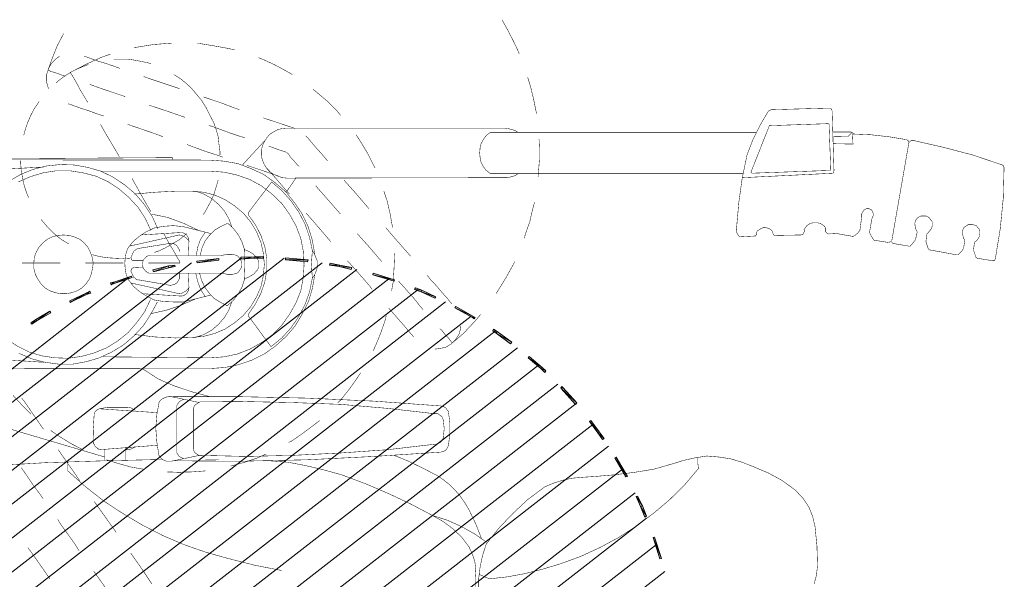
# Model space of a CAD drawing. Header units: centimetres. Extents: x 695802 to 711011, y 25963 to 44188.
# Tile 94 of 157: x 708863 to 708980, y 36033 to 36100. Entities that reach past the tile are written whole.
import ezdxf

# ---------------------------------------------------------------- set-up
doc = ezdxf.new("R2010")
doc.units = ezdxf.units.CM
doc.layers.add('H', color=7, linetype='Continuous')
doc.layers.add('Przekrojowa', color=253, linetype='Continuous', lineweight=25)

# ---------------------------------------------------------------- blocks, each defined once
blk = doc.blocks.new('zw$EDF5')
at = {"layer": 'H', "linetype": 'Continuous', "lineweight": 0}
for points in [[(27.73, 207.87), (25.18, 208.69), (25.23, 208.86), (27.78, 208.04)], [(31.41, 206.38), (30.14, 206.91), (30.26, 207.08), (31.49, 206.6), (32.62, 206.04), (32.57, 205.85)], [(37.19, 203.33), (34.95, 204.65), (35, 204.82), (37.31, 203.49)], [(40.19, 201.3), (39.38, 201.88), (39.5, 202.05), (40.31, 201.47), (41.64, 200.49), (41.52, 200.32)], [(45.44, 196.97), (43.54, 198.63), (43.71, 198.83), (45.56, 197.14), (45.68, 197.02), (45.51, 196.9)], [(47.82, 194.54), (47.36, 195), (47.53, 195.12), (47.94, 194.71), (49.26, 193.15), (49.07, 193.05)], [(52.03, 189.23), (50.75, 190.96), (50.92, 191.08), (52.2, 189.35), (52.48, 188.94), (52.32, 188.82)], [(53.88, 186.39), (53.71, 186.63), (53.88, 186.75), (54.05, 186.46), (55.2, 184.44), (55.03, 184.32)], [(56.94, 180.33), (56.19, 181.96), (56.36, 182.06), (57.1, 180.4), (57.39, 179.66), (57.22, 179.54)], [(58.96, 174.56), (58.21, 177.11), (58.38, 177.18), (59.12, 174.63)], [(59.94, 170.59), (59.58, 172.03), (59.82, 172.08), (60.35, 169.48), (60.11, 169.43)], [(60.73, 164.24), (60.52, 166.83), (60.73, 166.88), (60.98, 164.24)], [(60.81, 158.92), (60.93, 160.49), (60.86, 161.57), (61.1, 161.57), (61.1, 160.49), (61.02, 158.92)], [(60.57, 153.68), (60.4, 153.73), (60.69, 156.32), (60.86, 156.32)], [(59.77, 150.38), (59.94, 151.13), (60.11, 151.08), (59.99, 150.31), (59.53, 148.48), (59.29, 148.53)], [(57.92, 143.86), (58.6, 145.98), (58.79, 145.93), (58.09, 143.79), (57.97, 143.45), (57.73, 143.5)], [(56.65, 140.69), (56.77, 141.07), (56.98, 140.98), (56.81, 140.62), (55.83, 138.6), (55.66, 138.67)], [(53.47, 134.68), (54.46, 136.36), (54.63, 136.24), (53.64, 134.56), (53.23, 133.98), (53.06, 134.1)]]:
    blk.add_hatch(color=256, dxfattribs=at).paths.add_polyline_path(points)
at = {"layer": 'H', "color": 1, "lineweight": 0, "true_color": 0xff0000}
for p, q in [((23.67, 209.27), (-32.79, 136.77)), ((26.89, 208.28), (-31.05, 133.81)), ((30.02, 207.08), (-29.15, 131.12)), ((33.03, 205.75), (-34.97, 118.51)), ((35.84, 204.24), (-35.67, 112.4)), ((38.56, 202.58), (-35.26, 107.78)), ((41.16, 200.73), (-34.18, 103.98)), ((43.63, 198.75), (-32.74, 100.69)), ((45.94, 196.57), (-30.93, 97.85)), ((48.2, 194.26), (-28.86, 95.32)), ((50.27, 191.78), (-26.55, 93.18)), ((52.24, 189.13), (-23.96, 91.28)), ((54.02, 186.29), (-21.12, 89.77)), ((55.71, 183.24), (-18.02, 88.61)), ((57.2, 179.99), (-14.6, 87.82)), ((58.47, 176.48), (-10.8, 87.53)), ((59.58, 172.68), (-6.52, 87.87)), ((60.37, 168.57), (15.59, 111.08)), ((60.9, 164.07), (20.09, 111.7)), ((60.95, 158.99), (25.06, 112.93)), ((60.37, 153.05), (30.64, 114.88)), ((58.6, 145.6), (37.4, 118.46))]:
    blk.add_line(p, q, dxfattribs=at)
at = {"layer": 'H', "lineweight": 0, "const_width": 0.0573}
for points in [[(71.7, 249.55), (68.07, 249.46), (64.42, 249.1), (60.86, 248.52)], [(71.99, 249.34), (71.92, 249.46), (71.82, 249.51), (71.7, 249.55)], [(73.15, 245.92), (71.99, 249.34)], [(60.86, 248.52), (60.73, 248.47), (60.61, 248.4), (60.61, 248.3), (60.61, 248.18)], [(60.61, 248.18), (60.9, 246.38), (61.02, 246.21), (61.89, 245.92), (62.8, 246.04)], [(62.8, 246.04), (62.97, 246.28), (63.21, 246.45)], [(63.21, 246.45), (63.5, 246.62), (63.79, 246.67), (63.96, 246.67), (64.13, 246.67), (64.32, 246.62), (64.49, 246.5)], [(64.61, 246.38), (64.78, 246.28), (64.82, 246.09), (64.9, 245.92), (64.94, 245.76), (64.94, 245.59), (64.94, 245.35), (64.82, 245.18), (64.7, 245.01), (64.61, 244.84), (64.42, 244.72), (64.25, 244.65)], [(64.49, 246.5), (64.61, 246.38)], [(74.06, 242.46), (73.15, 245.92)], [(61.82, 244.6), (61.31, 244.07)], [(62.06, 244.72), (61.82, 244.6)], [(62.23, 244.77), (62.06, 244.72)], [(63.05, 244.89), (62.23, 244.77)], [(63.33, 244.72), (63.05, 244.89)], [(64.25, 244.65), (64.03, 244.6), (63.67, 244.65), (63.33, 244.72)], [(61.31, 244.07), (61.31, 243.9), (61.72, 241.71)], [(74.88, 238.78), (74.88, 238.88), (74.06, 242.46)], [(61.72, 241.71), (61.89, 240.73), (62.01, 240.56), (62.88, 240.27), (63.79, 240.39)], [(63.79, 240.39), (64.03, 240.61), (64.25, 240.8), (64.49, 240.97)], [(64.49, 240.97), (64.78, 241.02), (64.94, 241.02), (65.19, 241.02), (65.35, 240.97)], [(65.35, 240.97), (65.47, 240.85)], [(65.47, 240.85), (65.64, 240.73)], [(65.93, 239.93), (65.93, 239.69), (65.86, 239.53), (65.76, 239.36), (65.57, 239.16), (65.4, 239.07), (65.23, 239), (65.06, 238.95)], [(65.64, 240.73), (65.76, 240.61)], [(65.76, 240.61), (65.86, 240.44), (65.93, 240.27), (65.93, 240.1)], [(65.93, 240.1), (65.93, 239.93)], [(63.05, 239), (62.35, 238.42), (62.35, 238.2)], [(63.26, 239.07), (63.05, 239)], [(64.03, 239.24), (63.26, 239.07)], [(64.37, 239.07), (64.03, 239.24)], [(64.66, 239), (64.37, 239.07)], [(65.06, 238.95), (64.66, 239)], [(74.88, 238.59), (74.88, 238.78)], [(74.88, 238.49), (74.88, 238.59)], [(62.35, 238.2), (62.64, 236.47), (62.68, 236.35), (62.8, 236.23)], [(62.8, 236.23), (62.93, 236.23), (63.05, 236.23), (74.64, 238.25)], [(74.71, 238.25), (74.59, 238.25)], [(74.64, 238.25), (74.76, 238.37), (74.88, 238.49)], [(74.88, 238.2), (74.71, 238.25)], [(75, 237.96), (74.93, 238.08), (74.88, 238.2)], [(75.67, 231.66), (75.58, 233.75), (75.34, 235.89), (75, 237.96)], [(62.76, 235.94), (62.88, 235.99), (62.93, 236.11)], [(63.5, 233.8), (63.05, 234.09), (62.76, 235.94)], [(65.86, 233.97), (65.76, 233.92), (65.64, 233.87), (65.28, 233.8)], [(66.34, 233.97), (66.15, 234.04), (66.05, 234.04), (65.86, 233.97)], [(66.8, 233.51), (66.73, 233.63), (66.68, 233.75), (66.56, 233.87), (66.44, 233.92), (66.34, 233.97)], [(64.32, 233.63), (63.96, 233.58), (63.5, 233.8)], [(65.28, 233.8), (64.32, 233.63)], [(66.22, 232.65), (66.34, 232.72), (66.44, 232.77), (66.56, 232.89), (66.68, 232.93)], [(66.68, 232.93), (66.73, 233.1)], [(66.73, 233.1), (66.8, 233.22), (66.8, 233.34)], [(66.8, 233.34), (66.8, 233.51)], [(63.5, 231.61), (63.62, 231.85)], [(63.84, 229.64), (63.5, 231.61)], [(63.62, 231.85), (63.91, 232.19), (64.2, 232.43)], [(64.2, 232.43), (65.86, 232.65)], [(65.86, 232.65), (65.98, 232.65), (66.1, 232.65), (66.22, 232.65)], [(74.52, 229.25), (74.47, 231.61), (75.5, 231.56), (75.62, 231.56)], [(75.38, 231.04), (75.86, 231.49)], [(75.62, 231.56), (75.67, 231.66)], [(75.79, 231.61), (75.67, 231.61)], [(75.91, 231.37), (75.86, 231.49), (75.79, 231.61)], [(75.34, 229.18), (75.38, 231.04)], [(75.91, 229.18), (75.91, 231.37)], [(65.06, 227.69), (64.94, 227.91), (64.78, 228.15), (64.54, 228.32), (64.32, 228.32), (64.13, 228.32), (64.03, 228.39), (63.91, 228.48), (63.84, 228.6), (63.79, 228.72), (63.84, 229.64)], [(71.18, 229.3), (71.01, 229.25), (70.48, 218.5)], [(71.46, 229.35), (71.3, 229.35), (71.18, 229.3)], [(78.46, 229.13), (71.46, 229.35)], [(76.9, 228.68), (76.83, 228.77), (71.46, 228.97), (71.34, 228.89), (71.01, 219.61), (71.13, 219.49)], [(71.13, 219.49), (76.66, 221.68), (76.9, 228.68)], [(75, 219.73), (76.73, 220.59), (78.39, 221.56), (78.46, 221.68), (78.51, 221.8), (78.56, 221.92), (78.56, 222.04), (78.75, 228.77)], [(78.75, 228.89), (78.68, 229.01), (78.56, 229.06), (78.46, 229.13)], [(78.75, 228.77), (78.75, 228.89)], [(23.26, 227.28), (22.18, 226.99)], [(24.42, 227.4), (23.26, 227.28)], [(28.98, 227.11), (26.72, 227.33), (24.42, 227.4)], [(30.19, 226.83), (28.98, 227.11)], [(31.34, 226.37), (30.19, 226.83)], [(65.06, 226.58), (65.11, 226.87), (65.11, 227.11), (65.11, 227.4), (65.06, 227.69)], [(33.31, 224.8), (32.38, 225.67), (31.34, 226.37)], [(63.74, 225.67), (63.84, 225.72), (64.08, 225.84)], [(63.74, 225.55), (63.74, 225.67)], [(64.08, 225.84), (64.2, 225.84)], [(64.2, 225.84), (64.32, 225.79), (64.54, 225.96), (64.78, 226.13), (64.94, 226.37), (65.06, 226.58)], [(34.47, 223.24), (33.31, 224.8)], [(63.62, 222.5), (63.67, 225.43)], [(63.67, 225.43), (63.74, 225.55)], [(35.38, 221.56), (34.47, 223.24)], [(63.62, 222.42), (63.62, 222.33), (63.67, 222.21), (63.79, 222.13), (63.91, 222.09)], [(36.13, 219.78), (35.38, 221.56)], [(63.91, 222.09), (64.08, 222.04)], [(64.08, 222.04), (64.2, 221.97), (64.32, 221.85), (64.37, 221.75), (64.42, 221.63)], [(64.42, 221.63), (64.49, 221.46)], [(64.49, 221.46), (64.54, 221.22)], [(64.54, 221.22), (64.54, 220.98), (64.49, 220.81)], [(64.13, 220.23), (64.03, 220.19), (63.91, 220.11), (63.79, 220.19), (63.67, 220.11), (63.55, 220.02), (63.45, 218.17)], [(64.37, 220.59), (64.25, 220.4), (64.13, 220.23)], [(64.49, 220.81), (64.37, 220.59)], [(75.86, 188.56), (75.86, 220.11)], [(36.66, 218.45), (36.13, 219.78)], [(67.49, 218.05), (70.38, 218.45), (73.19, 219.03), (75, 219.73)], [(37.28, 215.69), (37.07, 217.06), (36.66, 218.45)], [(63.45, 218.17), (63.62, 218), (63.79, 217.88)], [(63.79, 217.88), (64.03, 217.8)], [(64.03, 217.8), (64.2, 217.76), (64.42, 217.76)], [(64.42, 217.76), (64.66, 217.8), (67.49, 218.05)], [(70.96, 188.56), (70.96, 218.58)], [(37.4, 214.25), (37.28, 215.69)], [(36.49, 210.25), (36.9, 211.58), (37.19, 212.9), (37.4, 214.25)], [(29.1, 205.92), (30.6, 207.94), (32.21, 209.84), (34.01, 211.65), (35.91, 213.26)], [(35.91, 213.26), (36.54, 213.19)], [(35.91, 213.26), (36.54, 213.19)], [(36.54, 213.19), (37.23, 213.19)], [(36.54, 213.19), (37.23, 213.19)], [(35.46, 205.68), (35.84, 207.99), (36.49, 210.25)], [(25.45, 199.24), (26.51, 201.54), (27.71, 203.78), (29.1, 205.92)], [(34.97, 201.02), (35.17, 203.33), (35.46, 205.68)], [(34.52, 197.14), (34.76, 198.25), (34.88, 199.62), (34.97, 201.02)], [(24.58, 196.85), (25.45, 199.24)], [(24.58, 196.85), (23.96, 194.79), (23.43, 192.69), (23.04, 190.58)], [(34.18, 196.06), (34.52, 197.14)], [(33.72, 195), (34.18, 196.06)], [(32.28, 193.05), (33.72, 195)], [(75.05, 194.33), (74.06, 194.38), (72.62, 194.38), (71.13, 194.26), (70.55, 194.21)], [(26.96, 188.07), (28.86, 189.59), (30.6, 191.25), (32.28, 193.05)], [(66.68, 193.56), (65.19, 193.22), (63.74, 192.69)], [(67.59, 193.8), (66.68, 193.56)], [(79.83, 193.68), (78.39, 193.97), (78.05, 194.04)], [(81.23, 193.34), (79.83, 193.68)], [(82.43, 192.98), (81.23, 193.34)], [(63.74, 192.69), (63.26, 192.6)], [(70.96, 191.83), (70.72, 191.49), (70.6, 191.08)], [(76.2, 191.08), (76.08, 191.49), (75.86, 191.83)], [(85.32, 191.95), (85.2, 191.95)], [(87.92, 190.67), (86.64, 191.32), (85.32, 191.95)], [(23.04, 190.58), (22.8, 188.44), (23.33, 187.21)], [(60.49, 191.44), (60.33, 191.37), (58.55, 190.38), (56.69, 189.23)], [(70.6, 191.08), (70.48, 190.62)], [(70.48, 190.62), (70.48, 190.22)], [(76.37, 190.22), (76.32, 190.62), (76.2, 191.08)], [(89.24, 189.93), (87.92, 190.67)], [(70.48, 190.22), (70.43, 164.31)], [(76.37, 190.22), (76.37, 164.31)], [(70.96, 188.56), (71.34, 188.07)], [(75.05, 187.74), (75.5, 188.07), (75.86, 188.56)], [(-0.7, 187.16), (22.8, 187.16)], [(22.8, 187.16), (24.2, 187.33)], [(24.2, 187.33), (25.57, 187.62)], [(25.57, 187.62), (26.96, 188.07)], [(27.18, 188.07), (28.17, 186.63), (29.03, 185.09), (29.78, 183.41), (30.31, 181.72)], [(27.59, 187.5), (29.32, 186.82)], [(54.22, 187.4), (53.4, 186.7), (52, 185.38), (51.38, 184.68), (50.85, 184.03)], [(71.34, 188.07), (71.75, 187.74), (72.28, 187.45), (72.86, 187.33), (73.44, 187.28), (74.01, 187.33)], [(74.01, 187.33), (74.52, 187.45)], [(74.52, 187.45), (75.05, 187.74)], [(-0.87, 186.75), (22.97, 186.75)], [(25.74, 186.41), (24.87, 186.7), (23.96, 186.82), (22.97, 186.75)], [(26.6, 186.01), (25.74, 186.41)], [(27.76, 185.14), (26.6, 186.01)], [(29.32, 186.82), (31.01, 186.01), (31.8, 185.55), (32.62, 184.97), (33.31, 184.39), (34.01, 183.7)], [(28.74, 184.11), (27.76, 185.14)], [(51.91, 184.85), (51.26, 184.44)], [(52.58, 185.02), (51.91, 184.85)], [(52.82, 185.02), (52.58, 185.02)], [(30.31, 181.72), (29.61, 182.95), (28.74, 184.11)], [(34.01, 183.7), (34.59, 182.95)], [(38.73, 183.58), (38.56, 183.53), (38.39, 183.46), (38.22, 183.36)], [(42.6, 183.58), (41.32, 183.74), (40, 183.74), (38.73, 183.58)], [(42.77, 183.53), (42.6, 183.58)], [(50.75, 183.94), (50.34, 183.29)], [(51.26, 184.44), (50.75, 183.94)], [(50.85, 184.03), (51.09, 183.82)], [(51.09, 183.82), (51.43, 183.58)], [(51.43, 183.58), (51.84, 183.17), (52.36, 182.78), (52.53, 182.54)], [(55.66, 183.82), (55.47, 183.99)], [(56.17, 183.41), (55.66, 183.82)], [(34.59, 182.95), (35.09, 182.21)], [(37.93, 182.88), (37.86, 182.66), (37.35, 174.75)], [(38.1, 183.24), (37.98, 183.07), (37.93, 182.88)], [(38.22, 183.36), (38.1, 183.24)], [(38.92, 182.42), (38.85, 182.25), (38.8, 182.08), (38.8, 181.92)], [(38.97, 182.54), (38.92, 182.42)], [(39.09, 182.71), (38.97, 182.54)], [(39.21, 182.83), (39.09, 182.71)], [(39.54, 182.95), (39.38, 182.88), (39.21, 182.83)], [(41.73, 182.95), (40.65, 183.07), (39.54, 182.95)], [(41.9, 182.88), (41.73, 182.95)], [(42.14, 182.71), (42.02, 182.83), (41.9, 182.88)], [(42.26, 182.54), (42.14, 182.71)], [(42.38, 182.42), (42.26, 182.54)], [(42.43, 182.25), (42.38, 182.42)], [(42.89, 183.41), (42.77, 183.53)], [(43.06, 183.29), (42.89, 183.41)], [(43.18, 183.17), (43.06, 183.29)], [(43.35, 182.66), (43.3, 182.83), (43.25, 183), (43.18, 183.17)], [(44.45, 158.83), (44.28, 166.79), (43.92, 174.75), (43.35, 182.66)], [(50.18, 182.59), (50.1, 181.96)], [(50.34, 183.29), (50.18, 182.59)], [(56.81, 182.83), (56.17, 183.41)], [(58.88, 181.05), (58.43, 181.39), (57.56, 182.21), (56.81, 182.83)], [(34.11, 173.71), (32.95, 176.43), (31.7, 179.08), (30.31, 181.72)], [(35.09, 182.21), (35.96, 180.52)], [(38.8, 181.92), (38.15, 176.36)], [(43.06, 176.36), (42.43, 181.92), (42.43, 182.08), (42.43, 182.25)], [(35.96, 180.52), (36.78, 178.84)], [(54.79, 180.57), (55.18, 180.23)], [(55.18, 180.23), (56.12, 179.49), (58.02, 177.8)], [(51.55, 179.41), (51.72, 179.32), (52.24, 178.84), (52.87, 178.33), (53.64, 177.64)], [(61.53, 178.74), (61.14, 179.08)], [(36.78, 178.84), (37.48, 177.11)], [(58.02, 177.8), (58.19, 177.64)], [(63.84, 176.72), (61.53, 178.74)], [(53.64, 177.64), (54.51, 176.89), (54.96, 176.48)], [(58.07, 177.01), (57.03, 176.82)], [(61.31, 177.18), (59.7, 177.11), (58.07, 177.01)], [(61.48, 177.18), (61.31, 177.18)], [(64.54, 176.14), (63.84, 176.72)], [(68.87, 175.9), (67.66, 176.31), (66.15, 176.65), (64.54, 176.94)], [(38.15, 176.36), (37.76, 170.76), (37.48, 165.18), (37.35, 159.57), (37.48, 154.02)], [(43.83, 154.02), (43.87, 159.57), (43.75, 165.18), (43.54, 170.76), (43.06, 176.36)], [(51.91, 175.49), (50.51, 174.92)], [(53.4, 176.02), (51.91, 175.49)], [(54.1, 176.19), (53.4, 176.02)], [(60.49, 175.66), (62.18, 174.22), (63.84, 172.73)], [(37.35, 174.75), (36.95, 166.79), (36.78, 158.83)], [(50.51, 174.92), (49.89, 174.63)], [(57.2, 174.51), (57.61, 174.22)], [(57.61, 174.22), (59.92, 172.2)], [(72.04, 174.63), (71.63, 174.87)], [(74.76, 173.14), (73.44, 173.93), (72.04, 174.63)], [(35.74, 168.81), (35.17, 170.88), (34.11, 173.71)], [(47.29, 173.14), (46.47, 172.61), (45.27, 171.74), (44.04, 170.76), (43.71, 170.42)], [(68.58, 172.61), (66.8, 174.12)], [(75.58, 172.61), (74.76, 173.14)], [(59.92, 172.2), (60.61, 171.57)], [(69.68, 171.62), (68.58, 172.61)], [(66.15, 170.76), (66.34, 170.59)], [(70.19, 171.16), (69.68, 171.62)], [(80.48, 168.11), (79.5, 169.27), (78.39, 170.37), (77.89, 170.76)], [(62.88, 169.6), (64.61, 168.11), (65.76, 167.12)], [(66.34, 170.59), (68.24, 168.93), (69.11, 168.16)], [(36.66, 164.53), (36.25, 166.67), (35.74, 168.81)], [(75.38, 166.71), (75.1, 166.96), (74.71, 167.29), (74.13, 167.77), (73.44, 168.4), (72.62, 169.1), (72.45, 169.22)], [(41.61, 168.28), (40.94, 167.41), (40, 166.14)], [(57.32, 167.41), (55.76, 166.96), (54.27, 166.21), (52.82, 165.34)], [(58.55, 167.41), (56.91, 167.08)], [(58.93, 167.7), (57.32, 167.41)], [(61.82, 167.41), (61.43, 167.65), (61.02, 167.82), (60.61, 167.99), (60.16, 167.99), (59.75, 167.99), (59.29, 167.82), (58.88, 167.65), (58.55, 167.41)], [(58.55, 167.41), (60.16, 167.29)], [(60.16, 167.29), (61.82, 167.41)], [(72.57, 155.17), (72.45, 156.85), (72.16, 158.54), (71.58, 160.08), (70.89, 161.59), (69.9, 162.96), (68.82, 164.24), (67.54, 165.27), (66.15, 166.21), (64.66, 166.91), (63.05, 167.41), (61.36, 167.7)], [(69.97, 162.58), (68.94, 163.78), (67.71, 164.89), (66.39, 165.8), (64.94, 166.55), (63.38, 167.08), (61.82, 167.41)], [(69.11, 168.16), (69.52, 167.82)], [(80.99, 167.49), (80.48, 168.11)], [(40, 166.14), (39.14, 164.89), (39.02, 164.6)], [(55.42, 166.55), (53.98, 165.8), (52.65, 164.89), (51.43, 163.78), (50.39, 162.51)], [(56.91, 167.08), (55.42, 166.55)], [(57.03, 166.04), (55.59, 165.46)], [(58.6, 166.33), (57.03, 166.04)], [(60.16, 166.43), (58.6, 166.33)], [(61.77, 166.33), (60.16, 166.43)], [(64.78, 165.46), (63.26, 166.04), (61.77, 166.33)], [(65.76, 167.12), (66.27, 166.67)], [(75.46, 166.62), (75.38, 166.71)], [(52.82, 165.34), (51.62, 164.31), (50.47, 163.03), (49.53, 161.71)], [(55.59, 165.46), (54.22, 164.69), (52.94, 163.78)], [(70.26, 159.98), (69.52, 161.35), (68.53, 162.63), (67.42, 163.78), (66.15, 164.69), (64.78, 165.46)], [(70.43, 165.46), (68.75, 164.31)], [(71.82, 165.85), (71.99, 165.63), (72.5, 165.22), (72.91, 164.82)], [(76.37, 165.22), (76.32, 165.34)], [(77.6, 161.59), (77.52, 161.76), (77.19, 162.79), (76.9, 163.66), (76.66, 164.36), (76.49, 164.89), (76.37, 165.22)], [(83.13, 164.36), (82.72, 165.06)], [(23.79, 163.78), (24.42, 160.56), (25.23, 157.38), (25.98, 154.71)], [(36.83, 162.34), (36.66, 164.53)], [(52.94, 163.78), (51.79, 162.63)], [(68.53, 164.69), (68.7, 164.53), (69.52, 163.83), (70.19, 163.25)], [(70.43, 164.36), (70.48, 163.83), (70.67, 163.32), (70.89, 162.79), (71.18, 162.34), (71.58, 162), (72.04, 161.71), (72.57, 161.47), (73.15, 161.35)], [(72.91, 164.82), (73.27, 164.6), (73.44, 164.41)], [(73.48, 164.36), (73.6, 164.07), (73.72, 163.66), (73.89, 163.16), (74.13, 162.51), (74.23, 162.22)], [(76.2, 163.32), (76.32, 163.83)], [(76.32, 163.83), (76.37, 164.36)], [(84.52, 161.59), (83.88, 162.96), (83.13, 164.36)], [(51.79, 162.63), (50.85, 161.35), (50.1, 159.98)], [(50.39, 162.51), (53.98, 159.86)], [(69.97, 162.58), (66.39, 159.86)], [(70.19, 163.25), (70.77, 162.75)], [(70.67, 163.37), (70.72, 163.25)], [(70.72, 163.25), (70.84, 162.91), (71.01, 162.39), (71.25, 161.71), (71.54, 160.85)], [(70.77, 162.75), (71.18, 162.39)], [(73.65, 161.35), (74.23, 161.47), (74.76, 161.71), (75.22, 162), (75.62, 162.34), (75.91, 162.79), (76.2, 163.32)], [(37.64, 161.93), (37.11, 160.73)], [(49.53, 161.71), (48.78, 160.2)], [(58.07, 161.76), (56.74, 161.3)], [(58.84, 161.59), (57.49, 161.3)], [(59.46, 162), (58.07, 161.76)], [(61.53, 161.59), (60.16, 161.71), (58.84, 161.59)], [(60.9, 162), (59.46, 162)], [(62.3, 161.76), (60.9, 162)], [(64.08, 160.77), (62.8, 161.3), (61.53, 161.59)], [(63.62, 161.3), (62.3, 161.76)], [(71.18, 162.39), (71.42, 162.17), (71.54, 162.1)], [(74.88, 161.76), (71.99, 159.11)], [(73.15, 161.35), (73.65, 161.35)], [(84.74, 161.01), (84.52, 161.59)], [(37.11, 160.73), (36.61, 159.21), (36.2, 157.72)], [(48.78, 160.2), (48.25, 158.63), (47.92, 157.02), (47.8, 155.36)], [(57.49, 161.3), (56.29, 160.77), (55.13, 160.08), (54.1, 159.21), (53.23, 158.18), (52.48, 157.02), (51.96, 155.82), (51.62, 154.5), (51.5, 153.15)], [(55.47, 160.65), (54.31, 159.86), (54.14, 159.79), (53.98, 159.86)], [(56.74, 161.3), (55.47, 160.65)], [(59.41, 160.77), (59.05, 160.49), (58.84, 160.15), (58.6, 159.74), (58.47, 159.33)], [(59.51, 160.89), (59.34, 160.73)], [(59.75, 161.01), (59.51, 160.89)], [(60.37, 161.06), (60.16, 161.06), (59.92, 161.06), (59.75, 161.01)], [(60.86, 160.89), (60.61, 161.01), (60.37, 161.06)], [(61.02, 160.77), (60.86, 160.89)], [(61.43, 160.36), (61.02, 160.77)], [(61.94, 159.33), (61.72, 159.86), (61.43, 160.36)], [(64.9, 160.65), (63.62, 161.3)], [(68.87, 153.15), (68.75, 154.5), (68.41, 155.82), (67.88, 157.02), (67.13, 158.18), (66.27, 159.21), (65.23, 160.08), (64.08, 160.77)], [(65.98, 159.86), (64.9, 160.65)], [(71.54, 160.85), (71.87, 159.86), (71.92, 159.62)], [(50.1, 159.98), (49.53, 158.54), (49.19, 156.97)], [(58.31, 159.33), (57.44, 159.04), (56.62, 158.58)], [(60.16, 159.4), (58.31, 159.33)], [(59.63, 158.87), (59.8, 158.99)], [(59.8, 158.99), (60.04, 159.04), (60.33, 159.04)], [(60.57, 158.99), (60.33, 159.04), (60.09, 159.04)], [(62.88, 159.04), (62.01, 159.33), (60.16, 159.4)], [(60.73, 158.87), (60.57, 158.99)], [(64.42, 158.06), (63.67, 158.63), (62.88, 159.04)], [(66.22, 159.79), (65.98, 159.86)], [(66.39, 159.86), (66.22, 159.79)], [(71.13, 156.97), (70.77, 158.54), (70.26, 159.98)], [(75.22, 159.4), (75.38, 158.87)], [(36.78, 158.83), (36.83, 150.84)], [(44.45, 150.84), (44.45, 158.83)], [(55.71, 157.84), (54.72, 157.48)], [(55.88, 158.01), (55.25, 157.31)], [(56.62, 158.58), (55.88, 158.01)], [(59, 157.96), (59.05, 158.18), (59.12, 158.42)], [(59, 157.26), (59, 157.96)], [(59.12, 158.42), (59.22, 158.58), (59.41, 158.75)], [(59.41, 158.75), (59.63, 158.87)], [(60.95, 158.75), (60.73, 158.87)], [(61.24, 158.42), (61.14, 158.58), (60.95, 158.75)], [(61.36, 157.96), (61.31, 158.18), (61.24, 158.42)], [(61.36, 157.26), (61.36, 157.96)], [(65.06, 157.38), (64.42, 158.06)], [(65.64, 157.48), (64.66, 157.84)], [(75.38, 158.87), (75.74, 157.77)], [(80.07, 154.5), (79.33, 156.69), (78.8, 158.06), (78.56, 158.75)], [(85.9, 157.09), (85.68, 158.18)], [(49.19, 156.97), (49.07, 155.36)], [(54.72, 157.48), (53.86, 156.97), (53.06, 156.28), (52.36, 155.46), (51.84, 154.54)], [(55.25, 157.31), (55.66, 156.52), (56.12, 155.75)], [(59, 157.31), (59.12, 156.61)], [(61.24, 156.61), (61.36, 157.31)], [(64.7, 156.57), (65.06, 157.38)], [(68.53, 154.54), (68, 155.46), (67.3, 156.28), (66.51, 156.97), (65.64, 157.48)], [(71.25, 155.36), (71.13, 156.97)], [(72.91, 156.81), (73.15, 156.16)], [(75.74, 157.77), (76.61, 155.41), (76.66, 155.12)], [(86.18, 155.53), (85.9, 157.09)], [(36.99, 156.32), (36.99, 154.71)], [(56.12, 155.75), (56.74, 155.17), (57.44, 154.66)], [(59.12, 156.61), (59.12, 148.31)], [(61.24, 148.31), (61.24, 156.61)], [(62.93, 154.66), (63.62, 155.17), (64.25, 155.82), (64.7, 156.57)], [(70.19, 156.23), (69.39, 155.99), (68.58, 155.75), (67.78, 155.41), (67.01, 155), (66.27, 154.59), (66.1, 154.42)], [(73.15, 156.16), (73.6, 154.71), (74.42, 152.52)], [(73.6, 156.44), (73.19, 156.44)], [(75.34, 156.23), (74.47, 156.32), (73.6, 156.44)], [(76.2, 155.99), (75.34, 156.23)], [(77.02, 155.7), (76.2, 155.99)], [(78.63, 154.88), (77.81, 155.29), (77.02, 155.7)], [(86.43, 153.73), (86.43, 153.97), (86.18, 155.53)], [(25.98, 154.71), (26.89, 152.11), (27.95, 149.64)], [(35.67, 154.71), (35.62, 154.59), (35.5, 152.98)], [(44.45, 155.24), (45.03, 153.1), (45.73, 151.03)], [(47.75, 116.49), (47.8, 155.36)], [(49.07, 155.36), (49.19, 142.54)], [(51.84, 154.54), (51.5, 153.56), (51.43, 151.13), (51.55, 148.72), (51.84, 146.29)], [(56.53, 155.36), (55.71, 152.07)], [(56.33, 154.71), (57.2, 154.14)], [(57.44, 154.66), (58.26, 154.26), (59.12, 154.02)], [(62.11, 154.3), (62.93, 154.66)], [(63.17, 154.14), (64.03, 154.71)], [(63.84, 155.36), (64.66, 152.07)], [(68.53, 146.29), (68.75, 148.72), (68.87, 151.13), (68.87, 153.56), (68.53, 154.54)], [(71.25, 155.36), (71.25, 142.25)], [(72.57, 155.36), (72.62, 108.99)], [(78.75, 154.83), (78.63, 154.88)], [(78.92, 154.71), (78.75, 154.83)], [(79.67, 154.26), (78.92, 154.71)], [(37.48, 154.02), (36.78, 150.67)], [(37.48, 154.02), (37.52, 153.85), (37.64, 153.68), (37.76, 153.51)], [(37.76, 153.51), (37.86, 153.39)], [(37.86, 153.39), (38.05, 153.34), (38.22, 153.27)], [(38.22, 153.27), (43.01, 153.27)], [(43.01, 153.27), (43.18, 153.34), (43.35, 153.39)], [(43.35, 153.39), (43.47, 153.51)], [(43.47, 153.51), (43.59, 153.68), (43.71, 153.85), (43.75, 154.02)], [(44.45, 150.67), (43.75, 154.02)], [(56.05, 153.51), (55.3, 151.78)], [(57.2, 154.14), (58.14, 153.8), (59.12, 153.56)], [(61.24, 154.09), (62.11, 154.3)], [(61.24, 153.63), (62.23, 153.8), (63.17, 154.14)], [(65.76, 150.21), (65.06, 152.11), (64.2, 153.92)], [(82.67, 151.08), (82.22, 151.78), (81.64, 152.48), (81.06, 153.1), (80.36, 153.68), (79.67, 154.26)], [(35.5, 152.11), (35.46, 151.71)], [(35.5, 152.98), (35.5, 152.11)], [(37.11, 152.24), (37.11, 152.07), (37.19, 151.9)], [(44.04, 151.9), (44.11, 152.11)], [(44.11, 152.11), (44.11, 152.36)], [(55.71, 152.07), (55.71, 150.91), (55.76, 149.76), (55.95, 148.6)], [(56.45, 152.07), (56.41, 151.95)], [(56.62, 152.4), (56.53, 152.24), (56.45, 152.07)], [(56.74, 152.52), (56.62, 152.4)], [(56.74, 151.9), (56.86, 152.11), (56.98, 152.36), (57.2, 152.57)], [(56.91, 152.57), (56.74, 152.52)], [(57.03, 152.69), (56.91, 152.57)], [(57.2, 152.57), (57.39, 152.76), (57.2, 152.69), (57.03, 152.69)], [(57.39, 152.76), (59.12, 152.69)], [(62.97, 152.76), (61.24, 152.69)], [(63.84, 152.48), (63.67, 152.28), (63.09, 151.61), (62.64, 150.79)], [(63.5, 152.57), (63.33, 152.69), (63.17, 152.69), (62.97, 152.76), (63.17, 152.57)], [(63.17, 152.57), (63.38, 152.36), (63.5, 152.11), (63.62, 151.9)], [(63.74, 152.4), (63.62, 152.52), (63.5, 152.57)], [(63.91, 152.07), (63.84, 152.24), (63.74, 152.4)], [(63.96, 151.95), (63.91, 152.07)], [(64.49, 148.6), (64.7, 149.76), (64.78, 150.91), (64.66, 152.07)], [(77.65, 152.28), (78.39, 150.17), (79.09, 148.03)], [(35.46, 151.71), (35.46, 151.61), (35.46, 151.49)], [(35.46, 151.49), (35.5, 150.67)], [(37.19, 151.9), (37.23, 151.78)], [(37.23, 151.78), (37.35, 151.61)], [(37.35, 151.61), (37.48, 151.49)], [(37.48, 151.49), (37.64, 151.42)], [(37.64, 151.42), (37.76, 151.32)], [(37.76, 151.32), (37.93, 151.32)], [(37.93, 151.32), (43.42, 151.32)], [(43.42, 151.32), (43.59, 151.42), (43.75, 151.54), (43.92, 151.71), (44.04, 151.9)], [(45.73, 151.03), (46.14, 150.05), (46.59, 149.06), (47.75, 147.28)], [(55.3, 151.78), (54.72, 150.05)], [(56.41, 151.95), (56.41, 151.78)], [(56.69, 147.21), (56.41, 151.78)], [(56.69, 151.61), (56.74, 151.9)], [(56.69, 151.61), (57.97, 145.84)], [(58.64, 151.61), (58.47, 151.61), (58.31, 151.54), (58.14, 151.42), (57.97, 151.32), (57.85, 151.13), (57.78, 150.96), (57.73, 150.79)], [(58.64, 151.61), (59.12, 151.61)], [(60.33, 151.49), (60.33, 151.71)], [(60.33, 151.13), (60.33, 151.49)], [(60.33, 150.09), (60.33, 150.67), (60.33, 151.13)], [(60.61, 151.61), (60.37, 151.71)], [(63.84, 149.76), (63.09, 150.17), (62.4, 150.55), (61.82, 150.91), (61.31, 151.2), (60.9, 151.42), (60.61, 151.61)], [(62.64, 150.79), (62.64, 150.96), (62.52, 151.13), (62.4, 151.32), (62.23, 151.42), (62.06, 151.54), (61.89, 151.61), (61.72, 151.61)], [(63.67, 151.61), (62.35, 145.72)], [(63.62, 151.9), (63.67, 151.61)], [(63.67, 147.04), (63.96, 151.78)], [(63.96, 151.78), (63.96, 151.95)], [(72.57, 150.84), (72.74, 150.84)], [(72.74, 150.84), (72.86, 150.79), (72.62, 108.99)], [(82.5, 147.38), (82.31, 147.91), (81.35, 150.79), (81.06, 151.66)], [(82.72, 150.96), (82.67, 151.08)], [(27.95, 149.64), (29.2, 147.21)], [(35.5, 150.67), (35.5, 150.21)], [(36.78, 150.67), (36.78, 150.38)], [(36.78, 150.38), (36.78, 150.17), (36.83, 149.93), (36.95, 149.69), (37.11, 149.47)], [(36.83, 142.71), (36.99, 149.64)], [(44.11, 149.47), (44.28, 149.76), (44.4, 150.05), (44.45, 150.33), (44.45, 150.67)], [(54.72, 150.05), (54.31, 148.19)], [(57.73, 150.79), (57.68, 150.55)], [(57.68, 150.55), (58.35, 146.7)], [(60.33, 147.95), (60.33, 148.6), (60.33, 149.4), (60.33, 150.09)], [(62.64, 150.79), (62.18, 150.05), (61.77, 149.18)], [(62.68, 150.55), (62.06, 146.7)], [(62.68, 150.55), (62.64, 150.79)], [(66.15, 148.31), (65.76, 150.21)], [(75.34, 149.69), (75.67, 148.82)], [(85.97, 146.46), (86.31, 148.6), (86.47, 150.74)], [(37.11, 149.47), (37.28, 149.3)], [(37.28, 149.3), (37.52, 149.18)], [(37.52, 149.18), (39.09, 148.94)], [(38.15, 142.18), (38.68, 149.01)], [(39.09, 148.94), (40.7, 148.82), (42.31, 148.94), (43.87, 149.23), (44.11, 149.47)], [(42.55, 149.01), (43.01, 142.13)], [(55.71, 149.01), (54.27, 148.24), (52.87, 147.33), (51.67, 146.22), (50.63, 145.02)], [(55.95, 148.6), (56.41, 147.74)], [(61.77, 149.18), (61.6, 148.65)], [(64.08, 147.74), (64.49, 148.6)], [(71.25, 142.3), (70.55, 143.74), (69.61, 145.14), (68.53, 146.41), (67.3, 147.45), (65.93, 148.36), (64.42, 149.06)], [(75.67, 148.82), (76.66, 145.93), (76.83, 145.48)], [(22.8, 147.95), (22.18, 148.36)], [(25.86, 145.84), (25.06, 146.41), (23.91, 147.21), (22.8, 147.95)], [(54.55, 147.5), (53.28, 146.58)], [(56, 148.19), (54.55, 147.5)], [(56.41, 147.74), (56.91, 146.92)], [(59.12, 148.31), (59.12, 148.07), (59.17, 147.91), (59.29, 147.74), (59.41, 147.57), (59.58, 147.45), (59.75, 147.33), (59.92, 147.28), (60.09, 147.21)], [(59.8, 146.22), (59.75, 147.33)], [(60.49, 147.28), (60.66, 147.33), (60.86, 147.45)], [(60.61, 146.22), (60.61, 147.33)], [(60.86, 147.45), (60.95, 147.57)], [(60.95, 147.57), (61.14, 147.74), (61.19, 147.91)], [(61.19, 147.91), (61.24, 148.15)], [(61.24, 148.15), (61.24, 148.31)], [(63.55, 146.92), (64.08, 147.74)], [(65.64, 147.57), (64.2, 148.24)], [(68.12, 145.64), (66.97, 146.7), (65.64, 147.57)], [(70.38, 146), (69.56, 146.46), (67.49, 147.62), (66.44, 148.24)], [(84.28, 147.16), (84.12, 147.95), (84, 148.24)], [(29.2, 147.21), (30.6, 144.85), (32.09, 142.59), (33.77, 140.45), (35.62, 138.38)], [(35.84, 147.28), (36.08, 145.93), (36.49, 144.44)], [(38.51, 146.41), (38.34, 146.12), (38.22, 145.84)], [(43.13, 145.84), (42.96, 146.12), (42.84, 146.41)], [(53.28, 146.58), (52.08, 145.55), (51.09, 144.32)], [(56.91, 146.92), (57.56, 146.17), (58.31, 145.6), (58.93, 145.31), (59.63, 145.19)], [(58.31, 146.75), (58.35, 146.58)], [(58.35, 146.58), (58.43, 146.46), (58.55, 146.34), (58.6, 146.22)], [(58.6, 146.22), (59.34, 145.88), (59.46, 145.88)], [(59.46, 145.88), (59.58, 145.93), (59.7, 146), (59.75, 146.12), (59.8, 146.22)], [(60.09, 147.21), (60.33, 147.21)], [(60.09, 147.21), (60.28, 147.21)], [(60.28, 147.21), (60.49, 147.28)], [(61.02, 145.88), (60.9, 145.88), (60.78, 145.93), (60.66, 146), (60.61, 146.12), (60.61, 146.22)], [(61.77, 146.22), (61.02, 145.88)], [(61.77, 146.22), (61.82, 146.34), (61.94, 146.46), (62.01, 146.58)], [(62.01, 146.58), (62.06, 146.75)], [(62.18, 145.55), (62.93, 146.17), (63.55, 146.92)], [(84.57, 145.48), (84.45, 146.29), (84.28, 147.16)], [(85.97, 146.29), (85.97, 146.46)], [(36.9, 145.19), (38.39, 145.19)], [(38.15, 145.48), (38.1, 145.19)], [(38.22, 145.84), (38.15, 145.48)], [(43.01, 142.13), (43.18, 143.05), (43.18, 145.19)], [(43.18, 145.48), (43.13, 145.84)], [(43.18, 145.19), (43.18, 145.48)], [(50.63, 145.02), (49.77, 143.62)], [(59.63, 145.19), (60.33, 145.14)], [(60.33, 145.14), (60.95, 145.19)], [(60.33, 143.62), (60.33, 144.97)], [(60.9, 145.72), (60.86, 144.97), (60.9, 144.11), (60.95, 143.24), (61.07, 142.37), (61.24, 141.56), (61.36, 141.27)], [(60.95, 145.19), (61.6, 145.31), (62.18, 145.55)], [(69.15, 144.44), (68.12, 145.64)], [(80.07, 145.19), (80.19, 144.97), (80.99, 142.59)], [(84.57, 143.82), (84.57, 144.61), (84.57, 145.48)], [(23.72, 141.44), (22.35, 142.42), (20.21, 143.91), (20.04, 144.03)], [(31.99, 141.51), (30.07, 142.88), (28.34, 144.11)], [(36.49, 144.44), (36.95, 142.95)], [(51.09, 144.32), (50.27, 143)], [(70.02, 143.12), (69.15, 144.44)], [(76.83, 142.25), (75.79, 142.83), (73.77, 144.03), (72.98, 144.49)], [(83.66, 144.03), (83.47, 144.56)], [(84.33, 141.96), (84.04, 142.95), (83.66, 144.03)], [(36.2, 128.86), (36.61, 135.78), (36.83, 142.71)], [(36.9, 142.76), (38.22, 142.76)], [(37.28, 142.76), (45.32, 115.58)], [(49.77, 143.62), (49.07, 142.13)], [(50.27, 143), (49.65, 141.51)], [(60.33, 140.45), (60.33, 141.31), (60.33, 143.62)], [(70.67, 141.68), (70.02, 143.12)], [(77.81, 142.66), (77.98, 142.08)], [(84.81, 142.42), (85.15, 143.41)], [(38.15, 142.18), (38.22, 142.01)], [(38.22, 142.01), (38.34, 141.89)], [(38.34, 141.89), (38.44, 141.72)], [(38.44, 141.72), (38.56, 141.6)], [(38.56, 141.6), (38.73, 141.56)], [(38.73, 141.56), (38.85, 141.44), (40.65, 141.39)], [(40.65, 141.39), (42.43, 141.51), (42.6, 141.56)], [(42.6, 141.56), (42.72, 141.68), (42.84, 141.8)], [(42.84, 141.8), (42.96, 141.96), (43.01, 142.13)], [(49.07, 142.13), (48.61, 140.57)], [(49.65, 141.51), (49.24, 139.99)], [(71.06, 140.16), (70.67, 141.68)], [(71.7, 140.74), (71.25, 142.3)], [(77.98, 142.08), (78.39, 140.98), (78.68, 140.06)], [(80.99, 142.59), (81.4, 141.44), (81.57, 140.98)], [(83.01, 138.72), (83.95, 140.52), (84.81, 142.42)], [(84.91, 140.35), (84.86, 140.52), (84.62, 141.15), (84.33, 141.96)], [(48.61, 140.57), (48.32, 138.96)], [(57.85, 140.52), (57.39, 140.06)], [(59.7, 141.31), (59, 141.15), (58.43, 140.93), (57.85, 140.52)], [(61.02, 141.27), (60.33, 141.39), (59.7, 141.31)], [(62.76, 140.28), (62.23, 140.74), (61.65, 141.03), (61.02, 141.27)], [(63.45, 139.13), (63.17, 139.78), (62.76, 140.28)], [(71.87, 135.83), (72.04, 137.47), (71.99, 139.13), (71.7, 140.74)], [(80.19, 140.28), (79.43, 140.74)], [(82.89, 138.72), (82.72, 138.84), (82.43, 139.01), (82.02, 139.25), (81.52, 139.53), (80.87, 139.87), (80.19, 140.28)], [(83.42, 139.53), (83.76, 140.35), (83.95, 140.86)], [(29.32, 137.51), (26.96, 139.2), (26.15, 139.7)], [(35.5, 139.08), (34.47, 139.78)], [(38.15, 140.16), (38.85, 138.79), (39.66, 137.47)], [(49.24, 139.99), (49.02, 138.43)], [(57.39, 140.06), (57.03, 139.49), (56.81, 138.84), (56.69, 138.21), (56.69, 137.51), (56.81, 136.89), (57.03, 136.24), (57.39, 135.66)], [(63.62, 138.5), (63.45, 139.13)], [(69.97, 132.49), (70.6, 133.93), (71.06, 135.45), (71.3, 136.98), (71.3, 138.62), (71.06, 140.16)], [(78.68, 140.06), (78.97, 139.25), (79.21, 138.62)], [(83.01, 138.72), (83.42, 139.53)], [(38.15, 137.23), (35.5, 139.08)], [(35.62, 138.38), (36.66, 138.38)], [(48.32, 138.96), (48.32, 137.27), (48.54, 135.66)], [(49.02, 138.43), (49.07, 136.82)], [(62.59, 138.5), (63.09, 137.68), (63.62, 136.98), (64.2, 136.36), (64.82, 135.78), (65.52, 135.2)], [(63.67, 137.85), (63.62, 138.5)], [(79.21, 138.62), (79.26, 138.38)], [(81.98, 137.23), (82.5, 137.92), (83.01, 138.72)], [(82.55, 138.09), (82.6, 137.85)], [(83.01, 138.72), (82.89, 138.72)], [(29.85, 137.18), (29.32, 137.51)], [(39.66, 137.47), (40.46, 136.31)], [(49.07, 136.82), (49.31, 135.25), (49.77, 133.76)], [(60.33, 136.6), (60.33, 137.47)], [(63.17, 135.95), (63.45, 136.53), (63.62, 137.18), (63.67, 137.85)], [(81.73, 136.98), (81.98, 137.23)], [(82.6, 137.85), (82.84, 137.23), (83.01, 136.7), (83.13, 136.31)], [(82.67, 135.83), (83.42, 136.07), (84.04, 136.41), (84.57, 136.94)], [(83.25, 136.02), (84.69, 136.53), (86.14, 137.11)], [(84.57, 136.94), (84.91, 137.39)], [(86.14, 137.11), (87.46, 137.8), (87.58, 137.85)], [(22.8, 136.24), (24.54, 135.04)], [(48.54, 135.66), (48.95, 134.1), (49.6, 132.56)], [(57.39, 135.66), (57.85, 135.2)], [(60.33, 134.22), (60.33, 136.6)], [(62.76, 135.45), (63.17, 135.95)], [(71.46, 134.22), (71.87, 135.83)], [(81.06, 136.12), (81.23, 136.02), (81.93, 135.83)], [(81.93, 135.83), (82.67, 135.83)], [(83.13, 136.31), (83.25, 136.07)], [(24.54, 135.04), (26.51, 133.64)], [(36.03, 132.85), (34.18, 134.1), (32.33, 135.45)], [(41.16, 135.08), (40.58, 135.49)], [(43.92, 133.19), (41.16, 135.08)], [(48.54, 135.49), (49.07, 127.53)], [(57.85, 135.2), (58.43, 134.8), (59, 134.51), (59.7, 134.34), (60.33, 134.34), (61.02, 134.39), (61.65, 134.63), (62.23, 134.96), (62.76, 135.45)], [(71.75, 135.49), (71.3, 127.53)], [(75.5, 133.14), (76.32, 133.35), (77.12, 133.64), (77.93, 134), (78.68, 134.39), (79.38, 134.87), (79.55, 134.96)], [(42.38, 134), (43.54, 132.85)], [(49.77, 133.76), (50.47, 132.37), (51.33, 131.04)], [(60.33, 132.94), (60.33, 134.22)], [(68.12, 133.71), (68.7, 133.47), (69.56, 133.19), (70.38, 133.02)], [(70.02, 131.33), (70.84, 132.73), (71.46, 134.22)], [(43.54, 132.85), (44.62, 131.86)], [(44.28, 132.9), (43.92, 133.19)], [(70.38, 133.02), (71.25, 132.85)], [(71.25, 132.85), (72.11, 132.78)], [(72.11, 132.78), (72.5, 132.78)]]:
    blk.add_lwpolyline(points, dxfattribs=at)
at = {"layer": 'H', "lineweight": 0}
for points in [[(27.71, 207.89), (25.23, 208.86), (25.16, 208.69), (27.71, 207.89)], [(27.76, 208.06), (27.71, 207.89), (25.23, 208.86), (27.76, 208.06)], [(31.41, 206.38), (30.26, 207.08), (30.14, 206.91), (31.41, 206.38)], [(31.46, 206.62), (31.41, 206.38), (30.26, 207.08), (31.46, 206.62)], [(32.57, 205.87), (31.46, 206.62), (31.41, 206.38), (32.57, 205.87)], [(32.62, 206.04), (32.57, 205.87), (31.46, 206.62), (32.62, 206.04)], [(37.19, 203.33), (34.97, 204.82), (34.93, 204.65), (37.19, 203.33)], [(37.28, 203.49), (37.19, 203.33), (34.97, 204.82), (37.28, 203.49)], [(40.17, 201.3), (39.5, 202.05), (39.38, 201.88), (40.17, 201.3)], [(40.29, 201.47), (40.17, 201.3), (39.5, 202.05), (40.29, 201.47)], [(41.52, 200.32), (40.29, 201.47), (40.17, 201.3), (41.52, 200.32)], [(41.61, 200.49), (41.52, 200.32), (40.29, 201.47), (41.61, 200.49)], [(45.44, 196.97), (43.71, 198.83), (43.54, 198.66), (45.44, 196.97)], [(45.56, 197.14), (45.44, 196.97), (43.71, 198.83), (45.56, 197.14)], [(45.49, 196.93), (45.56, 197.14), (45.44, 196.97), (45.49, 196.93)], [(45.65, 197.02), (45.49, 196.93), (45.56, 197.14), (45.65, 197.02)], [(47.8, 194.54), (47.51, 195.12), (47.34, 195), (47.8, 194.54)], [(47.92, 194.71), (47.8, 194.54), (47.51, 195.12), (47.92, 194.71)], [(49.07, 193.05), (47.92, 194.71), (47.8, 194.54), (49.07, 193.05)], [(49.24, 193.17), (49.07, 193.05), (47.92, 194.71), (49.24, 193.17)], [(52, 189.23), (50.92, 191.08), (50.75, 190.96), (52, 189.23)], [(52.2, 189.35), (52, 189.23), (50.92, 191.08), (52.2, 189.35)], [(52.29, 188.84), (52.2, 189.35), (52, 189.23), (52.29, 188.84)], [(52.48, 188.94), (52.29, 188.84), (52.2, 189.35), (52.48, 188.94)], [(53.86, 186.41), (53.86, 186.75), (53.69, 186.63), (53.86, 186.41)], [(54.02, 186.46), (53.86, 186.41), (53.86, 186.75), (54.02, 186.46)], [(55.01, 184.32), (54.02, 186.46), (53.86, 186.41), (55.01, 184.32)], [(55.18, 184.44), (55.01, 184.32), (54.02, 186.46), (55.18, 184.44)], [(56.91, 180.35), (56.33, 182.08), (56.17, 181.96), (56.91, 180.35)], [(57.1, 180.4), (56.91, 180.35), (56.33, 182.08), (57.1, 180.4)], [(57.2, 179.54), (57.1, 180.4), (56.91, 180.35), (57.2, 179.54)], [(57.39, 179.66), (57.2, 179.54), (57.1, 180.4), (57.39, 179.66)], [(58.93, 174.58), (58.35, 177.18), (58.19, 177.11), (58.93, 174.58)], [(59.12, 174.63), (58.93, 174.58), (58.35, 177.18), (59.12, 174.63)], [(59.92, 170.59), (59.8, 172.1), (59.58, 172.03), (59.92, 170.59)], [(60.09, 170.66), (59.92, 170.59), (59.8, 172.1), (60.09, 170.66)], [(60.09, 169.43), (60.09, 170.66), (59.92, 170.59), (60.09, 169.43)], [(60.33, 169.51), (60.09, 169.43), (60.09, 170.66), (60.33, 169.51)], [(60.73, 164.24), (60.73, 166.91), (60.49, 166.83), (60.73, 164.24)], [(60.95, 164.24), (60.73, 164.24), (60.73, 166.91), (60.95, 164.24)], [(60.9, 160.49), (61.07, 161.59), (60.86, 161.59), (60.9, 160.49)], [(61.07, 160.49), (60.9, 160.49), (61.07, 161.59), (61.07, 160.49)], [(61.02, 158.92), (60.78, 158.92), (61.07, 160.49), (61.02, 158.92)], [(60.78, 158.92), (61.07, 160.49), (60.9, 160.49), (60.78, 158.92)], [(60.57, 153.68), (60.37, 153.73), (60.86, 156.32), (60.57, 153.68)], [(60.37, 153.73), (60.86, 156.32), (60.66, 156.32), (60.37, 153.73)], [(60.57, 153.68), (60.37, 153.73)], [(59.75, 150.38), (60.09, 151.08), (59.92, 151.13), (59.75, 150.38)], [(59.99, 150.33), (59.75, 150.38), (60.09, 151.08), (59.99, 150.33)], [(59.29, 148.53), (59.99, 150.33), (59.75, 150.38), (59.29, 148.53)], [(59.51, 148.48), (59.29, 148.53), (59.99, 150.33), (59.51, 148.48)], [(57.9, 143.86), (58.76, 145.93), (58.6, 146), (57.9, 143.86)], [(58.07, 143.82), (57.9, 143.86), (58.76, 145.93), (58.07, 143.82)], [(57.73, 143.53), (58.07, 143.82), (57.9, 143.86), (57.73, 143.53)], [(57.97, 143.45), (57.73, 143.53), (58.07, 143.82), (57.97, 143.45)], [(55.66, 138.67), (56.81, 140.64), (56.62, 140.69), (55.66, 138.67)], [(55.83, 138.62), (55.66, 138.67), (56.81, 140.64), (55.83, 138.62)], [(56.62, 140.69), (56.98, 140.98), (56.74, 141.1), (56.62, 140.69)], [(56.81, 140.64), (56.62, 140.69), (56.98, 140.98), (56.81, 140.64)], [(53.45, 134.68), (54.6, 136.24), (54.43, 136.36), (53.45, 134.68)], [(53.64, 134.58), (53.45, 134.68), (54.6, 136.24), (53.64, 134.58)], [(53.06, 134.1), (53.64, 134.58), (53.45, 134.68), (53.06, 134.1)], [(53.23, 134), (53.06, 134.1), (53.64, 134.58), (53.23, 134)]]:
    blk.add_lwpolyline(points, dxfattribs=at)

msp = doc.modelspace()

# ---------------------------------------------------------------- block references
at = {"layer": 'Przekrojowa', "ltscale": 1.6, "xscale": -1, "rotation": 270}
msp.add_blockref('zw$EDF5', (708730.61, 36010.36), dxfattribs=at)

doc.saveas('drawing.dxf')
